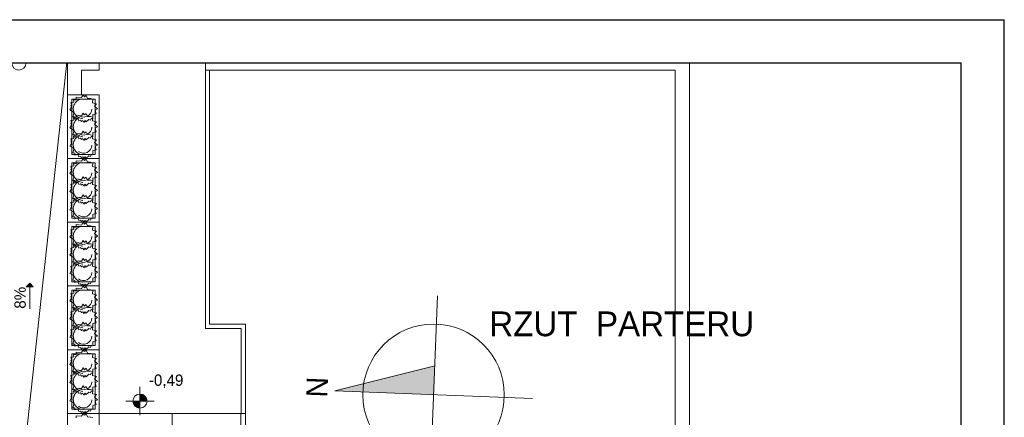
# Model space of a CAD drawing. Extents: x -220425 to -93252, y -20065 to 80294.
# Tile 37 of 103: x -172693 to -158770, y 5489 to 11109. Entities that reach past the tile are written whole.
import ezdxf

# ---------------------------------------------------------------- set-up
doc = ezdxf.new("R2010")
doc.units = 0
doc.header["$MEASUREMENT"] = 0
doc.set_wipeout_variables(frame=1)
doc.layers.add('#kan_san-op', color=34, linetype='Continuous')
doc.layers.add('_TABELA', color=7, linetype='Continuous')
for name, color, linetype, lineweight in [('#ks', 34, 'Continuous', 30), ('Arch opisy_Nr_Pióra__21', 7, 'Continuous', 9), ('Arch schody_Nr_Pióra__21', 7, 'Continuous', 9), ('arch spadki_Nr_Pióra__21', 7, 'Continuous', 9), ('ARCH TABELA_Nr_Pióra__21', 7, 'Continuous', 9), ('Arch tabelki_Nr_Pióra__21', 7, 'Continuous', 9), ('arch wypelnienia_Nr_Pióra__21', 7, 'Continuous', 9), ('INWENT RZĘDNE_Nr_Pióra__21', 7, 'Continuous', 9), ('PODKŁAD', 252, 'Continuous', 35), ('RAMKA', 255, 'Continuous', 35)]:
    doc.layers.add(name, color=color, linetype=linetype, lineweight=lineweight)
doc.layers.add('Arch wyposarzenie_Nr_Pióra__4', color=7, linetype='Continuous', lineweight=9, true_color=0x029e21)
doc.styles.add('GENERATED_STYLE_2', font='txt')
doc.styles.add('GENERATED_STYLE_6', font='txt')
doc.styles.add('GENERATED_STYLE_7', font='txt')

# ---------------------------------------------------------------- blocks, each defined once
blk = doc.blocks.new('parter')
at = {"layer": 'Arch schody_Nr_Pióra__21', "linetype": 'Continuous'}
blk.add_hatch(color=252, dxfattribs=at).paths.add_polyline_path([(-172551, 7384), (-172501, 7334), (-172601, 7334)], flags=0)
at = {"layer": 'INWENT RZĘDNE_Nr_Pióra__21', "linetype": 'Continuous'}
for points in [[(-172704, 10495), (-172604, 10495), (-172612, 10533), (-172634, 10566), (-172666, 10587), (-172704, 10595)], [(-170992, 5718), (-171092, 5718), (-171085, 5680), (-171063, 5647), (-171030, 5626), (-170992, 5618)], [(-170992, 5718), (-170892, 5718), (-170900, 5756), (-170921, 5789), (-170954, 5810), (-170992, 5818)]]:
    blk.add_hatch(color=252, dxfattribs=at).paths.add_polyline_path(points, flags=0)
at = {"layer": 'Arch schody_Nr_Pióra__21', "color": 252, "linetype": 'Continuous'}
for p, q in [((-173282, 10595), (-172017, 10595)), ((-172682, 4475), (-172017, 10595)), ((-172017, 10595), (-171567, 10595)), ((-172017, 4475), (-172017, 10595)), ((-171567, 10595), (-171567, 10395)), ((-170067, 10595), (-163222, 10595)), ((-170067, 10595), (-170067, 10395)), ((-163222, 10595), (-163222, 3145)), ((-172017, 10045), (-172017, 10495)), ((-171817, 10395), (-171567, 10395)), ((-171817, 10045), (-171817, 10395)), ((-170067, 10395), (-163422, 10395)), ((-170067, 10395), (-170067, 6745)), ((-170007, 10395), (-170007, 6805)), ((-163422, 10395), (-163422, 3145)), ((-171567, 10045), (-172017, 10045)), ((-172017, 10045), (-172017, 9145)), ((-171567, 9145), (-171567, 10045)), ((-171957, 9985), (-171957, 9205)), ((-171627, 9985), (-171957, 9985)), ((-171627, 9205), (-171627, 9985)), ((-171957, 9205), (-171627, 9205)), ((-171567, 9145), (-172017, 9145)), ((-171567, 9145), (-172017, 9145)), ((-172017, 9145), (-172017, 8245)), ((-171957, 9085), (-171957, 8305)), ((-171627, 9085), (-171957, 9085)), ((-171627, 8305), (-171627, 9085)), ((-171567, 8245), (-171567, 9145)), ((-171567, 8245), (-172017, 8245)), ((-172017, 8245), (-172017, 7345)), ((-171567, 8245), (-172017, 8245)), ((-171957, 8305), (-171627, 8305)), ((-171567, 7345), (-171567, 8245)), ((-171957, 8185), (-171957, 7405)), ((-171627, 8185), (-171957, 8185)), ((-171627, 7405), (-171627, 8185)), ((-172551, 7384), (-172601, 7334)), ((-172551, 7384), (-172501, 7334)), ((-171957, 7405), (-171627, 7405)), ((-172501, 7334), (-172601, 7334)), ((-172551, 7024), (-172551, 7334)), ((-171567, 7345), (-172017, 7345)), ((-171567, 7345), (-172017, 7345)), ((-172017, 7345), (-172017, 6445)), ((-171957, 7285), (-171957, 6505)), ((-171627, 7285), (-171957, 7285)), ((-171627, 6505), (-171627, 7285)), ((-171567, 6445), (-171567, 7345)), ((-169562, 6745), (-170067, 6745)), ((-169502, 6805), (-170007, 6805)), ((-169562, 5545), (-169562, 6745)), ((-169502, 6805), (-169502, 5545)), ((-171567, 6445), (-172017, 6445)), ((-171567, 6445), (-172017, 6445)), ((-172017, 6445), (-172017, 5545)), ((-171957, 6505), (-171627, 6505)), ((-171567, 5545), (-171567, 6445)), ((-171957, 6385), (-171957, 5605)), ((-171627, 6385), (-171957, 6385)), ((-171627, 5605), (-171627, 6385)), ((-171957, 5605), (-171627, 5605)), ((-171567, 5545), (-172017, 5545)), ((-172017, 5545), (-172017, 4645)), ((-171567, 5545), (-172017, 5545)), ((-171567, 4645), (-171567, 5545)), ((-169502, 5545), (-171567, 5545)), ((-170537, 5545), (-170537, 4845)), ((-169567, 2845), (-169567, 5545)), ((-169502, 2845), (-169502, 5545))]:
    blk.add_line(p, q, dxfattribs=at)
at = {"layer": 'ARCH TABELA_Nr_Pióra__21', "color": 252, "linetype": 'Continuous'}
for p, q in [((-166894, 4408), (-166786, 7206)), ((-166824, 6216), (-168239, 5861)), ((-165441, 5753), (-168239, 5861))]:
    blk.add_line(p, q, dxfattribs=at)
blk.add_circle((-166840, 5807), 1000, dxfattribs=at)
at = {"layer": 'arch wypelnienia_Nr_Pióra__21', "color": 252, "linetype": 'Continuous'}
for points in [[(-166840, 5807), (-168239, 5861), (-166840, 6212)], [(-166840, 5807), (-166840, 6212), (-166824, 6216)]]:
    blk.add_solid(points, dxfattribs=at)
at = {"layer": 'Arch wyposarzenie_Nr_Pióra__4', "color": 252, "linetype": 'Continuous'}
for p, q in [((-171821, 10007), (-171794, 10045)), ((-171794, 10045), (-171777, 10017)), ((-171777, 10017), (-171753, 10036)), ((-171753, 10036), (-171732, 9995)), ((-171972, 9937), (-171927, 9943)), ((-171960, 9899), (-171972, 9937)), ((-171972, 9892), (-171960, 9899)), ((-171960, 9873), (-171972, 9892)), ((-171932, 9976), (-171896, 9976)), ((-171927, 9943), (-171932, 9976)), ((-171896, 9983), (-171892, 10012)), ((-171896, 9976), (-171896, 9983)), ((-171892, 10012), (-171821, 10007)), ((-171732, 9995), (-171690, 9993)), ((-171690, 9993), (-171658, 9985)), ((-171658, 9985), (-171665, 9933)), ((-171665, 9933), (-171608, 9920)), ((-171608, 9920), (-171636, 9885)), ((-171636, 9885), (-171594, 9847)), ((-171983, 9834), (-171960, 9873)), ((-171939, 9808), (-171983, 9834)), ((-171942, 9735), (-171929, 9784)), ((-171929, 9784), (-171939, 9808)), ((-171896, 9729), (-171892, 9758)), ((-171892, 9758), (-171821, 9752)), ((-171821, 9752), (-171794, 9790)), ((-171794, 9790), (-171777, 9762)), ((-171777, 9762), (-171753, 9782)), ((-171753, 9782), (-171732, 9740)), ((-171611, 9778), (-171659, 9768)), ((-171659, 9768), (-171658, 9711)), ((-171594, 9847), (-171627, 9828)), ((-171627, 9828), (-171611, 9778)), ((-171983, 9579), (-171960, 9619)), ((-171972, 9682), (-171927, 9688)), ((-171960, 9645), (-171972, 9682)), ((-171972, 9637), (-171960, 9645)), ((-171960, 9619), (-171972, 9637)), ((-171914, 9735), (-171942, 9735)), ((-171927, 9688), (-171932, 9722)), ((-171932, 9722), (-171896, 9722)), ((-171914, 9705), (-171914, 9735)), ((-171870, 9715), (-171914, 9705)), ((-171896, 9722), (-171896, 9729)), ((-171858, 9679), (-171870, 9715)), ((-171832, 9687), (-171858, 9679)), ((-171820, 9670), (-171832, 9687)), ((-171800, 9682), (-171820, 9670)), ((-171785, 9655), (-171800, 9682)), ((-171767, 9682), (-171785, 9655)), ((-171754, 9663), (-171767, 9682)), ((-171717, 9697), (-171754, 9663)), ((-171732, 9740), (-171690, 9739)), ((-171691, 9687), (-171717, 9697)), ((-171681, 9714), (-171691, 9687)), ((-171690, 9739), (-171658, 9730)), ((-171658, 9711), (-171681, 9714)), ((-171658, 9730), (-171665, 9679)), ((-171665, 9679), (-171608, 9666)), ((-171608, 9666), (-171636, 9631)), ((-171636, 9631), (-171594, 9593)), ((-171939, 9554), (-171983, 9579)), ((-171942, 9481), (-171929, 9530)), ((-171914, 9480), (-171942, 9481)), ((-171929, 9530), (-171939, 9554)), ((-171914, 9450), (-171914, 9480)), ((-171896, 9473), (-171892, 9502)), ((-171896, 9466), (-171896, 9473)), ((-171892, 9502), (-171821, 9496)), ((-171821, 9496), (-171794, 9534)), ((-171794, 9534), (-171777, 9506)), ((-171777, 9506), (-171753, 9525)), ((-171753, 9525), (-171732, 9484)), ((-171732, 9484), (-171690, 9483)), ((-171690, 9483), (-171658, 9474)), ((-171658, 9474), (-171665, 9423)), ((-171611, 9524), (-171659, 9513)), ((-171659, 9513), (-171658, 9457)), ((-171594, 9593), (-171627, 9574)), ((-171627, 9574), (-171611, 9524)), ((-171983, 9323), (-171960, 9362)), ((-171972, 9426), (-171927, 9432)), ((-171960, 9389), (-171972, 9426)), ((-171972, 9381), (-171960, 9389)), ((-171960, 9362), (-171972, 9381)), ((-171932, 9465), (-171896, 9466)), ((-171927, 9432), (-171932, 9465)), ((-171870, 9460), (-171914, 9450)), ((-171858, 9425), (-171870, 9460)), ((-171832, 9433), (-171858, 9425)), ((-171820, 9415), (-171832, 9433)), ((-171800, 9428), (-171820, 9415)), ((-171785, 9401), (-171800, 9428)), ((-171767, 9428), (-171785, 9401)), ((-171754, 9409), (-171767, 9428)), ((-171717, 9442), (-171754, 9409)), ((-171691, 9433), (-171717, 9442)), ((-171681, 9460), (-171691, 9433)), ((-171658, 9457), (-171681, 9460)), ((-171665, 9423), (-171608, 9409)), ((-171608, 9409), (-171636, 9375)), ((-171636, 9375), (-171594, 9337)), ((-171594, 9337), (-171627, 9317)), ((-171939, 9298), (-171983, 9323)), ((-171942, 9225), (-171929, 9274)), ((-171914, 9224), (-171942, 9225)), ((-171929, 9274), (-171939, 9298)), ((-171914, 9194), (-171914, 9224)), ((-171870, 9204), (-171914, 9194)), ((-171858, 9169), (-171870, 9204)), ((-171681, 9204), (-171691, 9177)), ((-171658, 9200), (-171681, 9204)), ((-171611, 9268), (-171659, 9257)), ((-171659, 9257), (-171658, 9200)), ((-171627, 9317), (-171611, 9268)), ((-171932, 9076), (-171896, 9076)), ((-171927, 9043), (-171932, 9076)), ((-171896, 9083), (-171892, 9112)), ((-171896, 9076), (-171896, 9083)), ((-171892, 9112), (-171821, 9107)), ((-171832, 9177), (-171858, 9169)), ((-171820, 9159), (-171832, 9177)), ((-171821, 9107), (-171794, 9145)), ((-171800, 9172), (-171820, 9159)), ((-171785, 9145), (-171800, 9172)), ((-171794, 9145), (-171777, 9117)), ((-171767, 9172), (-171785, 9145)), ((-171777, 9117), (-171753, 9136)), ((-171754, 9153), (-171767, 9172)), ((-171717, 9186), (-171754, 9153)), ((-171753, 9136), (-171732, 9095)), ((-171732, 9095), (-171690, 9093)), ((-171691, 9177), (-171717, 9186)), ((-171690, 9093), (-171658, 9085)), ((-171658, 9085), (-171665, 9033)), ((-171983, 8934), (-171960, 8973)), ((-171939, 8908), (-171983, 8934)), ((-171972, 9037), (-171927, 9043)), ((-171960, 8999), (-171972, 9037)), ((-171972, 8992), (-171960, 8999)), ((-171960, 8973), (-171972, 8992)), ((-171665, 9033), (-171608, 9020)), ((-171608, 9020), (-171636, 8985)), ((-171636, 8985), (-171594, 8947)), ((-171594, 8947), (-171627, 8928)), ((-171627, 8928), (-171611, 8878)), ((-171972, 8782), (-171927, 8788)), ((-171960, 8745), (-171972, 8782)), ((-171942, 8835), (-171929, 8884)), ((-171914, 8835), (-171942, 8835)), ((-171929, 8884), (-171939, 8908)), ((-171927, 8788), (-171932, 8822)), ((-171932, 8822), (-171896, 8822)), ((-171914, 8805), (-171914, 8835)), ((-171870, 8815), (-171914, 8805)), ((-171896, 8829), (-171892, 8858)), ((-171896, 8822), (-171896, 8829)), ((-171892, 8858), (-171821, 8852)), ((-171858, 8779), (-171870, 8815)), ((-171832, 8787), (-171858, 8779)), ((-171820, 8770), (-171832, 8787)), ((-171821, 8852), (-171794, 8890)), ((-171800, 8782), (-171820, 8770)), ((-171785, 8755), (-171800, 8782)), ((-171794, 8890), (-171777, 8862)), ((-171767, 8782), (-171785, 8755)), ((-171777, 8862), (-171753, 8882)), ((-171754, 8763), (-171767, 8782)), ((-171717, 8797), (-171754, 8763)), ((-171753, 8882), (-171732, 8840)), ((-171732, 8840), (-171690, 8839)), ((-171691, 8787), (-171717, 8797)), ((-171681, 8814), (-171691, 8787)), ((-171690, 8839), (-171658, 8830)), ((-171658, 8811), (-171681, 8814)), ((-171658, 8830), (-171665, 8779)), ((-171665, 8779), (-171608, 8766)), ((-171611, 8878), (-171659, 8868)), ((-171659, 8868), (-171658, 8811)), ((-171983, 8679), (-171960, 8719)), ((-171939, 8654), (-171983, 8679)), ((-171972, 8737), (-171960, 8745)), ((-171960, 8719), (-171972, 8737)), ((-171929, 8630), (-171939, 8654)), ((-171821, 8596), (-171794, 8634)), ((-171794, 8634), (-171777, 8606)), ((-171608, 8766), (-171636, 8731)), ((-171636, 8731), (-171594, 8693)), ((-171594, 8693), (-171627, 8674)), ((-171627, 8674), (-171611, 8624)), ((-171972, 8526), (-171927, 8532)), ((-171960, 8489), (-171972, 8526)), ((-171942, 8581), (-171929, 8630)), ((-171914, 8580), (-171942, 8581)), ((-171932, 8565), (-171896, 8566)), ((-171927, 8532), (-171932, 8565)), ((-171914, 8550), (-171914, 8580)), ((-171870, 8560), (-171914, 8550)), ((-171896, 8573), (-171892, 8602)), ((-171896, 8566), (-171896, 8573)), ((-171892, 8602), (-171821, 8596)), ((-171858, 8525), (-171870, 8560)), ((-171832, 8533), (-171858, 8525)), ((-171820, 8515), (-171832, 8533)), ((-171800, 8528), (-171820, 8515)), ((-171785, 8501), (-171800, 8528)), ((-171767, 8528), (-171785, 8501)), ((-171777, 8606), (-171753, 8625)), ((-171754, 8509), (-171767, 8528)), ((-171717, 8542), (-171754, 8509)), ((-171753, 8625), (-171732, 8584)), ((-171732, 8584), (-171690, 8583)), ((-171691, 8533), (-171717, 8542)), ((-171681, 8560), (-171691, 8533)), ((-171690, 8583), (-171658, 8574)), ((-171658, 8557), (-171681, 8560)), ((-171658, 8574), (-171665, 8523)), ((-171665, 8523), (-171608, 8509)), ((-171611, 8624), (-171659, 8613)), ((-171659, 8613), (-171658, 8557)), ((-171608, 8509), (-171636, 8475)), ((-171983, 8423), (-171960, 8462)), ((-171939, 8398), (-171983, 8423)), ((-171972, 8481), (-171960, 8489)), ((-171960, 8462), (-171972, 8481)), ((-171942, 8325), (-171929, 8374)), ((-171929, 8374), (-171939, 8398)), ((-171611, 8368), (-171659, 8357)), ((-171659, 8357), (-171658, 8300)), ((-171636, 8475), (-171594, 8437)), ((-171594, 8437), (-171627, 8417)), ((-171627, 8417), (-171611, 8368)), ((-171914, 8324), (-171942, 8325)), ((-171914, 8294), (-171914, 8324)), ((-171870, 8304), (-171914, 8294)), ((-171858, 8269), (-171870, 8304)), ((-171832, 8277), (-171858, 8269)), ((-171820, 8259), (-171832, 8277)), ((-171821, 8207), (-171794, 8245)), ((-171800, 8272), (-171820, 8259)), ((-171785, 8245), (-171800, 8272)), ((-171794, 8245), (-171777, 8217)), ((-171767, 8272), (-171785, 8245)), ((-171777, 8217), (-171753, 8236)), ((-171754, 8253), (-171767, 8272)), ((-171717, 8286), (-171754, 8253)), ((-171753, 8236), (-171732, 8195)), ((-171691, 8277), (-171717, 8286)), ((-171681, 8304), (-171691, 8277)), ((-171658, 8300), (-171681, 8304)), ((-171972, 8137), (-171927, 8143)), ((-171960, 8099), (-171972, 8137)), ((-171972, 8092), (-171960, 8099)), ((-171960, 8073), (-171972, 8092)), ((-171932, 8176), (-171896, 8176)), ((-171927, 8143), (-171932, 8176)), ((-171896, 8183), (-171892, 8212)), ((-171896, 8176), (-171896, 8183)), ((-171892, 8212), (-171821, 8207)), ((-171732, 8195), (-171690, 8193)), ((-171690, 8193), (-171658, 8185)), ((-171658, 8185), (-171665, 8133)), ((-171665, 8133), (-171608, 8120)), ((-171608, 8120), (-171636, 8085)), ((-171636, 8085), (-171594, 8047)), ((-171983, 8034), (-171960, 8073)), ((-171939, 8008), (-171983, 8034)), ((-171942, 7935), (-171929, 7984)), ((-171929, 7984), (-171939, 8008)), ((-171896, 7929), (-171892, 7958)), ((-171892, 7958), (-171821, 7952)), ((-171821, 7952), (-171794, 7990)), ((-171794, 7990), (-171777, 7962)), ((-171777, 7962), (-171753, 7982)), ((-171753, 7982), (-171732, 7940)), ((-171732, 7940), (-171690, 7939)), ((-171690, 7939), (-171658, 7930)), ((-171611, 7978), (-171659, 7968)), ((-171659, 7968), (-171658, 7911)), ((-171594, 8047), (-171627, 8028)), ((-171627, 8028), (-171611, 7978)), ((-171983, 7779), (-171960, 7819)), ((-171972, 7882), (-171927, 7888)), ((-171960, 7845), (-171972, 7882)), ((-171972, 7837), (-171960, 7845)), ((-171960, 7819), (-171972, 7837)), ((-171914, 7935), (-171942, 7935)), ((-171927, 7888), (-171932, 7922)), ((-171932, 7922), (-171896, 7922)), ((-171914, 7905), (-171914, 7935)), ((-171870, 7915), (-171914, 7905)), ((-171896, 7922), (-171896, 7929)), ((-171858, 7879), (-171870, 7915)), ((-171832, 7887), (-171858, 7879)), ((-171820, 7870), (-171832, 7887)), ((-171800, 7882), (-171820, 7870)), ((-171785, 7855), (-171800, 7882)), ((-171767, 7882), (-171785, 7855)), ((-171754, 7863), (-171767, 7882)), ((-171717, 7897), (-171754, 7863)), ((-171691, 7887), (-171717, 7897)), ((-171681, 7914), (-171691, 7887)), ((-171658, 7911), (-171681, 7914)), ((-171658, 7930), (-171665, 7879)), ((-171665, 7879), (-171608, 7866)), ((-171608, 7866), (-171636, 7831)), ((-171636, 7831), (-171594, 7793)), ((-171939, 7754), (-171983, 7779)), ((-171942, 7681), (-171929, 7730)), ((-171914, 7680), (-171942, 7681)), ((-171929, 7730), (-171939, 7754)), ((-171932, 7665), (-171896, 7666)), ((-171927, 7632), (-171932, 7665)), ((-171914, 7650), (-171914, 7680)), ((-171870, 7660), (-171914, 7650)), ((-171896, 7673), (-171892, 7702)), ((-171896, 7666), (-171896, 7673)), ((-171892, 7702), (-171821, 7696)), ((-171858, 7625), (-171870, 7660)), ((-171821, 7696), (-171794, 7734)), ((-171794, 7734), (-171777, 7706)), ((-171777, 7706), (-171753, 7725)), ((-171753, 7725), (-171732, 7684)), ((-171732, 7684), (-171690, 7683)), ((-171681, 7660), (-171691, 7633)), ((-171690, 7683), (-171658, 7674)), ((-171658, 7657), (-171681, 7660)), ((-171658, 7674), (-171665, 7623)), ((-171611, 7724), (-171659, 7713)), ((-171659, 7713), (-171658, 7657)), ((-171594, 7793), (-171627, 7774)), ((-171627, 7774), (-171611, 7724)), ((-171983, 7523), (-171960, 7562)), ((-171939, 7498), (-171983, 7523)), ((-171972, 7626), (-171927, 7632)), ((-171960, 7589), (-171972, 7626)), ((-171972, 7581), (-171960, 7589)), ((-171960, 7562), (-171972, 7581)), ((-171832, 7633), (-171858, 7625)), ((-171820, 7615), (-171832, 7633)), ((-171800, 7628), (-171820, 7615)), ((-171785, 7601), (-171800, 7628)), ((-171767, 7628), (-171785, 7601)), ((-171754, 7609), (-171767, 7628)), ((-171717, 7642), (-171754, 7609)), ((-171691, 7633), (-171717, 7642)), ((-171665, 7623), (-171608, 7609)), ((-171608, 7609), (-171636, 7575)), ((-171636, 7575), (-171594, 7537)), ((-171594, 7537), (-171627, 7517)), ((-171942, 7425), (-171929, 7474)), ((-171914, 7424), (-171942, 7425)), ((-171929, 7474), (-171939, 7498)), ((-171914, 7394), (-171914, 7424)), ((-171870, 7404), (-171914, 7394)), ((-171858, 7369), (-171870, 7404)), ((-171717, 7386), (-171754, 7353)), ((-171691, 7377), (-171717, 7386)), ((-171681, 7404), (-171691, 7377)), ((-171658, 7400), (-171681, 7404)), ((-171611, 7468), (-171659, 7457)), ((-171659, 7457), (-171658, 7400)), ((-171627, 7517), (-171611, 7468)), ((-171972, 7237), (-171927, 7243)), ((-171932, 7276), (-171896, 7276)), ((-171927, 7243), (-171932, 7276)), ((-171896, 7283), (-171892, 7312)), ((-171896, 7276), (-171896, 7283)), ((-171892, 7312), (-171821, 7307)), ((-171832, 7377), (-171858, 7369)), ((-171820, 7359), (-171832, 7377)), ((-171821, 7307), (-171794, 7345)), ((-171800, 7372), (-171820, 7359)), ((-171785, 7345), (-171800, 7372)), ((-171794, 7345), (-171777, 7317)), ((-171767, 7372), (-171785, 7345)), ((-171777, 7317), (-171753, 7336)), ((-171754, 7353), (-171767, 7372)), ((-171753, 7336), (-171732, 7295)), ((-171732, 7295), (-171690, 7293)), ((-171690, 7293), (-171658, 7285)), ((-171658, 7285), (-171665, 7233)), ((-171983, 7134), (-171960, 7173)), ((-171939, 7108), (-171983, 7134)), ((-171960, 7199), (-171972, 7237)), ((-171972, 7192), (-171960, 7199)), ((-171960, 7173), (-171972, 7192)), ((-171929, 7084), (-171939, 7108)), ((-171665, 7233), (-171608, 7220)), ((-171608, 7220), (-171636, 7185)), ((-171636, 7185), (-171594, 7147)), ((-171594, 7147), (-171627, 7128)), ((-171627, 7128), (-171611, 7078)), ((-171972, 6982), (-171927, 6988)), ((-171960, 6945), (-171972, 6982)), ((-171942, 7035), (-171929, 7084)), ((-171914, 7035), (-171942, 7035)), ((-171927, 6988), (-171932, 7022)), ((-171932, 7022), (-171896, 7022)), ((-171914, 7005), (-171914, 7035)), ((-171870, 7015), (-171914, 7005)), ((-171896, 7029), (-171892, 7058)), ((-171896, 7022), (-171896, 7029)), ((-171892, 7058), (-171821, 7052)), ((-171858, 6979), (-171870, 7015)), ((-171832, 6987), (-171858, 6979)), ((-171820, 6970), (-171832, 6987)), ((-171821, 7052), (-171794, 7090)), ((-171800, 6982), (-171820, 6970)), ((-171785, 6955), (-171800, 6982)), ((-171794, 7090), (-171777, 7062)), ((-171767, 6982), (-171785, 6955)), ((-171777, 7062), (-171753, 7082)), ((-171754, 6963), (-171767, 6982)), ((-171717, 6997), (-171754, 6963)), ((-171753, 7082), (-171732, 7040)), ((-171732, 7040), (-171690, 7039)), ((-171691, 6987), (-171717, 6997)), ((-171681, 7014), (-171691, 6987)), ((-171690, 7039), (-171658, 7030)), ((-171658, 7011), (-171681, 7014)), ((-171658, 7030), (-171665, 6979)), ((-171665, 6979), (-171608, 6966)), ((-171611, 7078), (-171659, 7068)), ((-171659, 7068), (-171658, 7011)), ((-171608, 6966), (-171636, 6931)), ((-171983, 6879), (-171960, 6919)), ((-171939, 6854), (-171983, 6879)), ((-171972, 6937), (-171960, 6945)), ((-171960, 6919), (-171972, 6937)), ((-171942, 6781), (-171929, 6830)), ((-171929, 6830), (-171939, 6854)), ((-171821, 6796), (-171794, 6834)), ((-171794, 6834), (-171777, 6806)), ((-171777, 6806), (-171753, 6825)), ((-171753, 6825), (-171732, 6784)), ((-171611, 6824), (-171659, 6813)), ((-171636, 6931), (-171594, 6893)), ((-171594, 6893), (-171627, 6874)), ((-171627, 6874), (-171611, 6824)), ((-171972, 6726), (-171927, 6732)), ((-171960, 6689), (-171972, 6726)), ((-171972, 6681), (-171960, 6689)), ((-171914, 6780), (-171942, 6781)), ((-171932, 6765), (-171896, 6766)), ((-171927, 6732), (-171932, 6765)), ((-171914, 6750), (-171914, 6780)), ((-171870, 6760), (-171914, 6750)), ((-171896, 6773), (-171892, 6802)), ((-171896, 6766), (-171896, 6773)), ((-171892, 6802), (-171821, 6796)), ((-171858, 6725), (-171870, 6760)), ((-171832, 6733), (-171858, 6725)), ((-171820, 6715), (-171832, 6733)), ((-171800, 6728), (-171820, 6715)), ((-171785, 6701), (-171800, 6728)), ((-171767, 6728), (-171785, 6701)), ((-171754, 6709), (-171767, 6728)), ((-171717, 6742), (-171754, 6709)), ((-171732, 6784), (-171690, 6783)), ((-171691, 6733), (-171717, 6742)), ((-171681, 6760), (-171691, 6733)), ((-171690, 6783), (-171658, 6774)), ((-171658, 6757), (-171681, 6760)), ((-171658, 6774), (-171665, 6723)), ((-171665, 6723), (-171608, 6709)), ((-171659, 6813), (-171658, 6757)), ((-171608, 6709), (-171636, 6675)), ((-171983, 6623), (-171960, 6662)), ((-171939, 6598), (-171983, 6623)), ((-171960, 6662), (-171972, 6681)), ((-171942, 6525), (-171929, 6574)), ((-171929, 6574), (-171939, 6598)), ((-171611, 6568), (-171659, 6557)), ((-171659, 6557), (-171658, 6500)), ((-171636, 6675), (-171594, 6637)), ((-171594, 6637), (-171627, 6617)), ((-171627, 6617), (-171611, 6568)), ((-171914, 6524), (-171942, 6525)), ((-171914, 6494), (-171914, 6524)), ((-171870, 6504), (-171914, 6494)), ((-171896, 6383), (-171892, 6412)), ((-171892, 6412), (-171821, 6407)), ((-171858, 6469), (-171870, 6504)), ((-171832, 6477), (-171858, 6469)), ((-171820, 6459), (-171832, 6477)), ((-171821, 6407), (-171794, 6445)), ((-171800, 6472), (-171820, 6459)), ((-171785, 6445), (-171800, 6472)), ((-171794, 6445), (-171777, 6417)), ((-171767, 6472), (-171785, 6445)), ((-171777, 6417), (-171753, 6436)), ((-171754, 6453), (-171767, 6472)), ((-171717, 6486), (-171754, 6453)), ((-171753, 6436), (-171732, 6395)), ((-171691, 6477), (-171717, 6486)), ((-171681, 6504), (-171691, 6477)), ((-171658, 6500), (-171681, 6504)), ((-171983, 6234), (-171960, 6273)), ((-171972, 6337), (-171927, 6343)), ((-171960, 6299), (-171972, 6337)), ((-171972, 6292), (-171960, 6299)), ((-171960, 6273), (-171972, 6292)), ((-171932, 6376), (-171896, 6376)), ((-171927, 6343), (-171932, 6376)), ((-171896, 6376), (-171896, 6383)), ((-171732, 6395), (-171690, 6393)), ((-171690, 6393), (-171658, 6385)), ((-171658, 6385), (-171665, 6333)), ((-171665, 6333), (-171608, 6320)), ((-171608, 6320), (-171636, 6285)), ((-171636, 6285), (-171594, 6247)), ((-171939, 6208), (-171983, 6234)), ((-171942, 6135), (-171929, 6184)), ((-171914, 6135), (-171942, 6135)), ((-171929, 6184), (-171939, 6208)), ((-171914, 6105), (-171914, 6135)), ((-171896, 6129), (-171892, 6158)), ((-171896, 6122), (-171896, 6129)), ((-171892, 6158), (-171821, 6152)), ((-171821, 6152), (-171794, 6190)), ((-171794, 6190), (-171777, 6162)), ((-171777, 6162), (-171753, 6182)), ((-171753, 6182), (-171732, 6140)), ((-171732, 6140), (-171690, 6139)), ((-171690, 6139), (-171658, 6130)), ((-171658, 6130), (-171665, 6079)), ((-171611, 6178), (-171659, 6168)), ((-171659, 6168), (-171658, 6111)), ((-171594, 6247), (-171627, 6228)), ((-171627, 6228), (-171611, 6178)), ((-171983, 5979), (-171960, 6019)), ((-171972, 6082), (-171927, 6088)), ((-171960, 6045), (-171972, 6082)), ((-171972, 6037), (-171960, 6045)), ((-171960, 6019), (-171972, 6037)), ((-171927, 6088), (-171932, 6122)), ((-171932, 6122), (-171896, 6122)), ((-171870, 6115), (-171914, 6105)), ((-171858, 6079), (-171870, 6115)), ((-171832, 6087), (-171858, 6079)), ((-171820, 6070), (-171832, 6087)), ((-171800, 6082), (-171820, 6070)), ((-171785, 6055), (-171800, 6082)), ((-171767, 6082), (-171785, 6055)), ((-171754, 6063), (-171767, 6082)), ((-171717, 6097), (-171754, 6063)), ((-171691, 6087), (-171717, 6097)), ((-171681, 6114), (-171691, 6087)), ((-171658, 6111), (-171681, 6114)), ((-171665, 6079), (-171608, 6066)), ((-171608, 6066), (-171636, 6031)), ((-171636, 6031), (-171594, 5993)), ((-171594, 5993), (-171627, 5974)), ((-171939, 5954), (-171983, 5979)), ((-171942, 5881), (-171929, 5930)), ((-171914, 5880), (-171942, 5881)), ((-171929, 5930), (-171939, 5954)), ((-171932, 5865), (-171896, 5866)), ((-171927, 5832), (-171932, 5865)), ((-171914, 5850), (-171914, 5880)), ((-171870, 5860), (-171914, 5850)), ((-171896, 5873), (-171892, 5902)), ((-171896, 5866), (-171896, 5873)), ((-171892, 5902), (-171821, 5896)), ((-171858, 5825), (-171870, 5860)), ((-171821, 5896), (-171794, 5934)), ((-171794, 5934), (-171777, 5906)), ((-171777, 5906), (-171753, 5925)), ((-171753, 5925), (-171732, 5884)), ((-171732, 5884), (-171690, 5883)), ((-171681, 5860), (-171691, 5833)), ((-171690, 5883), (-171658, 5874)), ((-171658, 5857), (-171681, 5860)), ((-171658, 5874), (-171665, 5823)), ((-171611, 5924), (-171659, 5913)), ((-171659, 5913), (-171658, 5857)), ((-171627, 5974), (-171611, 5924)), ((-171983, 5723), (-171960, 5762)), ((-171939, 5698), (-171983, 5723)), ((-171972, 5826), (-171927, 5832)), ((-171960, 5789), (-171972, 5826)), ((-171972, 5781), (-171960, 5789)), ((-171960, 5762), (-171972, 5781)), ((-171832, 5833), (-171858, 5825)), ((-171820, 5815), (-171832, 5833)), ((-171800, 5828), (-171820, 5815)), ((-171785, 5801), (-171800, 5828)), ((-171767, 5828), (-171785, 5801)), ((-171754, 5809), (-171767, 5828)), ((-171717, 5842), (-171754, 5809)), ((-171691, 5833), (-171717, 5842)), ((-171665, 5823), (-171608, 5809)), ((-171608, 5809), (-171636, 5775)), ((-171636, 5775), (-171594, 5737)), ((-171594, 5737), (-171627, 5717)), ((-171627, 5717), (-171611, 5668)), ((-171942, 5625), (-171929, 5674)), ((-171914, 5624), (-171942, 5625)), ((-171929, 5674), (-171939, 5698)), ((-171914, 5594), (-171914, 5624)), ((-171870, 5604), (-171914, 5594)), ((-171858, 5569), (-171870, 5604)), ((-171832, 5577), (-171858, 5569)), ((-171820, 5559), (-171832, 5577)), ((-171800, 5572), (-171820, 5559)), ((-171785, 5545), (-171800, 5572)), ((-171767, 5572), (-171785, 5545)), ((-171754, 5553), (-171767, 5572)), ((-171717, 5586), (-171754, 5553)), ((-171691, 5577), (-171717, 5586)), ((-171681, 5604), (-171691, 5577)), ((-171658, 5600), (-171681, 5604)), ((-171611, 5668), (-171659, 5657)), ((-171659, 5657), (-171658, 5600)), ((-171896, 5483), (-171892, 5512)), ((-171892, 5512), (-171821, 5507)), ((-171821, 5507), (-171794, 5545)), ((-171794, 5545), (-171777, 5517)), ((-171777, 5517), (-171753, 5536)), ((-171753, 5536), (-171732, 5495)), ((-171732, 5495), (-171690, 5493)), ((-171690, 5493), (-171658, 5485))]:
    blk.add_line(p, q, dxfattribs=at)
for centre, major_axis, start_param, end_param in [((-171792, 9849), (143, 0), 1.927535, 4.652962), ((-171792, 9849), (119, 0), 4.078423, 6.243896), ((-171792, 9595), (143, 0), 1.927535, 4.652962), ((-171792, 9339), (143, 0), 1.927535, 4.652962), ((-171792, 9595), (119, 0), 4.078423, 6.243896), ((-171792, 9339), (119, 0), 4.078423, 6.243896), ((-171792, 8949), (143, 0), 1.927535, 4.652962), ((-171792, 8949), (119, 0), 4.078423, 6.243896), ((-171792, 8695), (143, 0), 1.927535, 4.652962), ((-171792, 8695), (119, 0), 4.078423, 6.243896), ((-171792, 8439), (143, 0), 1.927535, 4.652962), ((-171792, 8439), (119, 0), 4.078423, 6.243896), ((-171792, 8049), (143, 0), 1.927535, 4.652962), ((-171792, 8049), (119, 0), 4.078423, 6.243896), ((-171792, 7795), (143, 0), 1.927535, 4.652962), ((-171792, 7539), (143, 0), 1.927535, 4.652962), ((-171792, 7795), (119, 0), 4.078423, 6.243896), ((-171792, 7539), (119, 0), 4.078423, 6.243896), ((-171792, 7149), (143, 0), 1.927535, 4.652962), ((-171792, 7149), (119, 0), 4.078423, 6.243896), ((-171792, 6895), (143, 0), 1.927535, 4.652962), ((-171792, 6895), (119, 0), 4.078423, 6.243896), ((-171792, 6639), (143, 0), 1.927535, 4.652962), ((-171792, 6639), (119, 0), 4.078423, 6.243896), ((-171792, 6249), (143, 0), 1.927535, 4.652962), ((-171792, 5995), (143, 0), 1.927535, 4.652962), ((-171792, 6249), (119, 0), 4.078423, 6.243896), ((-171792, 5995), (119, 0), 4.078423, 6.243896), ((-171792, 5739), (143, 0), 1.927535, 4.652962), ((-171792, 5739), (119, 0), 4.078423, 6.243896)]:
    blk.add_ellipse(centre, major_axis=major_axis, ratio=0.982005, start_param=start_param, end_param=end_param, dxfattribs=at)
at = {"layer": 'INWENT RZĘDNE_Nr_Pióra__21', "color": 252, "linetype": 'Continuous'}
for p, q in [((-172904, 10495), (-172504, 10495)), ((-170992, 5518), (-170992, 5918)), ((-171192, 5718), (-170792, 5718))]:
    blk.add_line(p, q, dxfattribs=at)
for centre in [(-172704, 10495), (-170992, 5718)]:
    blk.add_circle(centre, 100, dxfattribs=at)
at = {"layer": 'Arch opisy_Nr_Pióra__21', "color": 252, "linetype": 'Continuous', "style": 'GENERATED_STYLE_7'}
blk.add_text('RZUT  PARTERU', height=350, dxfattribs=at).set_placement((-166052, 6635))
at = {"layer": 'arch spadki_Nr_Pióra__21', "color": 252, "linetype": 'Continuous', "style": 'GENERATED_STYLE_6'}
blk.add_text('8%', height=160, rotation=90, dxfattribs=at).set_placement((-172607, 7024))
at = {"layer": 'Arch tabelki_Nr_Pióra__21', "color": 252, "linetype": 'Continuous', "style": 'GENERATED_STYLE_6'}
blk.add_text('N', height=300, rotation=87.7852, dxfattribs=at).set_placement((-168343, 5765))
at = {"layer": 'INWENT RZĘDNE_Nr_Pióra__21', "color": 252, "char_height": 160, "attachment_point": 7, "style": 'GENERATED_STYLE_2'}
for s, insert in [('{-0,53}', (-172579, 10681)), ('{-0,49}', (-170866, 5904))]:
    blk.add_mtext(s, dxfattribs=dict(at, insert=insert))
blk = doc.blocks.new('A$C382C6C0C')
at = {"layer": '#ks', "color": 7, "lineweight": -3}
for p, q in [((-248.5, 61), (3951.5, 61)), ((3951.5, -2909), (3951.5, 61)), ((0, 0), (3890.5, 0)), ((3890.5, -2848), (3890.5, 0))]:
    blk.add_line(p, q, dxfattribs=at)
blk = doc.blocks.new('A$C689C700D')
at = {"layer": '#ks', "color": 1, "lineweight": 35, "xscale": 10, "yscale": 10, "zscale": 10}
blk.add_blockref('A$C382C6C0C', (-37653, 28364), dxfattribs=at)
blk = doc.blocks.new('A$C68A3096F')
at = {"layer": 'RAMKA'}
blk.add_blockref('A$C689C700D', (2590, 0), dxfattribs=at)

msp = doc.modelspace()

# ---------------------------------------------------------------- block references
at = {"layer": 'PODKŁAD'}
msp.add_blockref('parter', (0, 0), dxfattribs=at)
msp.add_blockref('parter', (0, 0), dxfattribs=at)

# ---------------------------------------------------------------- next in the draw order: wipeouts: each hides what was drawn before it
at = {"ltscale": 10}
msp.add_wipeout([(-200770, 11109), (-158770, 11109), (-159380, 10499), (-198285, 10499), (-198285, -17981), (-159380, -17981), (-158770, -18591), (-200770, -18591)], dxfattribs=at).dxf.layer = '#kan_san-op'

# ---------------------------------------------------------------- next in the draw order: block references
at = {"layer": '_TABELA', "color": 7}
msp.add_blockref('A$C68A3096F', (-163222, -17865), dxfattribs=at)

doc.saveas('drawing.dxf')
